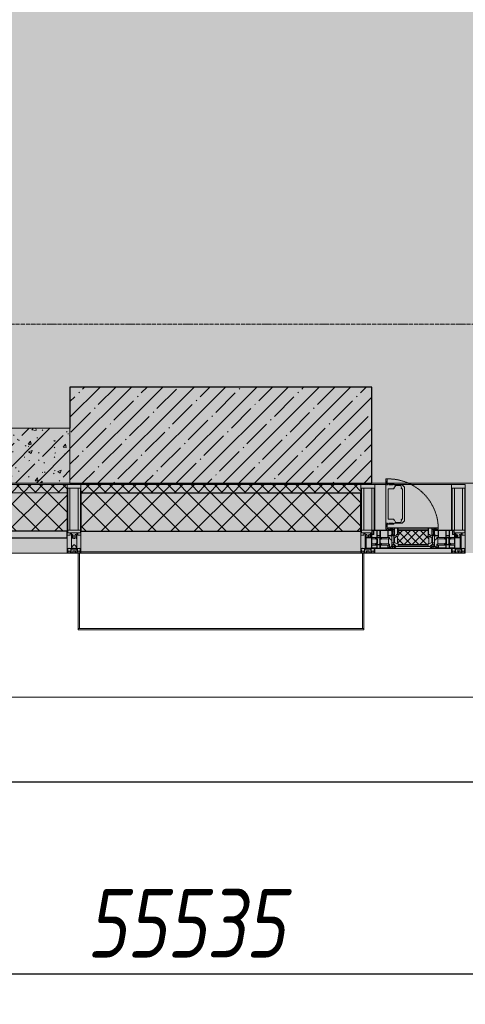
# Model space of a CAD drawing. Header units: millimetres. Extents: x -26894274 to 19789193, y -86687 to 22351.
# Tile 68 of 256: x 44745 to 46368, y -51379 to -47790. Entities that reach past the tile are written whole.
import ezdxf

# ---------------------------------------------------------------- set-up
doc = ezdxf.new("R2010")
doc.units = ezdxf.units.MM
doc.linetypes.add('-D1-02х01', pattern=[3, 2, -1])
doc.linetypes.add('-D1d1-15x02', pattern=[19, 15, -2, 0, -2])
doc.layers.get('Defpoints').update_dxf_attribs({"color": 31})
for name, color, linetype, lineweight in [('_0', 7, 'Continuous', 13), ('A-200-M_WALL', 7, 'Continuous', 5), ('A-200-M_WALL_PAT', 7, 'Continuous', 5), ('A-214-M_CURT_WALL', 7, 'Continuous', 5), ('A-215-M_CURT_PANEL', 7, 'Continuous', 5), ('A-230-M_FLOOR', 7, 'Continuous', 5), ('A-280-M_COLUMN', 7, 'Continuous', 5), ('A-314-M_WINDOW', 7, 'Continuous', 5), ('S-280-M_COLUMN', 7, 'Continuous', 5), ('Z-060-M_DETAIL', 7, 'Continuous', 5), ('Ограждение', 7, 'Continuous', 5), ('Оси', 7, 'Continuous', 5), ('Поручни', 7, 'Continuous', 5)]:
    doc.layers.add(name, color=color, linetype=linetype, lineweight=lineweight)
doc.styles.add('fl_iso paper', font='isocpeur.ttf', dxfattribs={"width": 0.8, "oblique": 10})
doc.dimstyles.new('In tre 1_100', dxfattribs={"dimscale": 100, "dimtxt": 2.5, "dimasz": 2, "dimexe": 1, "dimexo": 0.7, "dimgap": 0.6, "dimtad": 1, "dimdec": 0, "dimrnd": 5, "dimzin": 0, "dimdsep": 46, "dimtxsty": 'fl_iso paper', "dimblk": 'ARCHTICK', "dimcen": 0, "dimdle": 1, "dimadec": 0, "dimazin": 0, "dimtfac": 1, "dimtdec": 0, "dimtofl": 0, "dimtmove": 1, "dimatfit": 3, "dimldrblk": 'DOT', "dimfxl": 40, "dimtfillclr": 256, "dimtolj": 1, "dimtzin": 0, "dimarcsym": 1})
pattern_1 = [(45, (0, 0), (-21.2132, 21.2132), []), (135, (0, 0), (-21.2132, -21.2132), [])]
pattern_2 = [(45, (0, 0), (-42.4264, 42.4264), []), (135, (0, 0), (-42.4264, -42.4264), [])]

# ---------------------------------------------------------------- blocks, each defined once
blk = doc.blocks.new('_ArchTick')
at = {"color": 0, "linetype": 'ByBlock', "lineweight": 9, "const_width": 0.15}
blk.add_lwpolyline([(-0.5, -0.5), (0.5, 0.5)], dxfattribs=at)
blk = doc.blocks.new('*D281')
at = {"layer": 'Defpoints', "color": 0, "transparency": 16777216}
for p in [(73118, -51162.7), (17582.2, -51268.8), (73118, -51268.8)]:
    blk.add_point(p, dxfattribs=at)
at = {"layer": 'Оси', "color": 0, "lineweight": -2, "transparency": 16777216}
for p, q in [((17582.2, -51198.8), (17582.2, -51168.8)), ((73118, -51232.7), (73118, -51368.8)), ((17482.2, -51268.8), (73218, -51268.8))]:
    blk.add_line(p, q, dxfattribs=at)
at = {"layer": 'Оси', "color": 0, "lineweight": -2, "transparency": 16777216, "xscale": 200, "yscale": 200, "zscale": 200, "rotation": 180}
blk.add_blockref('_ArchTick', (17582.2, -51268.8), dxfattribs=at)
at = {"layer": 'Оси', "color": 0, "lineweight": -2, "transparency": 16777216, "xscale": 200, "yscale": 200, "zscale": 200}
blk.add_blockref('_ArchTick', (73118, -51268.8), dxfattribs=at)
at = {"layer": 'Оси', "color": 0, "transparency": 16777216, "insert": (45350.1, -51083.8), "char_height": 250, "attachment_point": 5, "style": 'fl_iso paper'}
blk.add_mtext('\\A1;55535', dxfattribs=at)
blk = doc.blocks.new('_DOT')
at = {"color": 0, "linetype": 'ByBlock'}
blk.add_line((-0.5, 0), (-1, 0), dxfattribs=at)
at = {"color": 0, "linetype": 'ByBlock', "const_width": 0.5}
blk.add_lwpolyline([(-0.25, 0, 1), (0.25, 0, 1)], format="xyb", close=True, dxfattribs=at)
blk = doc.blocks.new('*D284')
at = {"layer": 'Defpoints', "color": 0, "transparency": 16777216}
for p in [(44318, -50462.7), (52718, -50568.8), (52718, -51268.8)]:
    blk.add_point(p, dxfattribs=at)
at = {"layer": 'Оси', "color": 0, "lineweight": -2, "transparency": 16777216}
for p, q in [((52718, -51198.8), (52718, -50468.8)), ((44318, -50532.7), (44318, -50668.8)), ((44218, -50568.8), (52818, -50568.8))]:
    blk.add_line(p, q, dxfattribs=at)
at = {"layer": 'Оси', "color": 0, "lineweight": -2, "transparency": 16777216, "xscale": 200, "yscale": 200, "zscale": 200, "rotation": 180}
blk.add_blockref('_ArchTick', (44318, -50568.8), dxfattribs=at)
at = {"layer": 'Оси', "color": 0, "lineweight": -2, "transparency": 16777216, "xscale": 200, "yscale": 200, "zscale": 200}
blk.add_blockref('_ArchTick', (52718, -50568.8), dxfattribs=at)
at = {"layer": 'Оси', "color": 0, "transparency": 16777216, "insert": (48518, -50383.8), "char_height": 250, "attachment_point": 5, "style": 'fl_iso paper'}
blk.add_mtext('\\A1;8400', dxfattribs=at)
blk = doc.blocks.new('A_PAN_Створка - 383мм-V33-50_AS_Plan_09')
at = {"layer": 'A-215-M_CURT_PANEL'}
h = blk.add_hatch(dxfattribs=at)
h.set_pattern_fill('FP_16', color=256, style=0, pattern_type=2)
h.set_pattern_definition([(225, (10000, -754.981), (14.142136, -14.142136), []), (315, (10000, -754.981), (14.142136, 14.142136), [])])
h.paths.add_polyline_path([(-54.5, -31.8), (-54.9, -34.1), (-57.2, -36.4), (-57.2, -60.8), (-54.6, -63.4), (-53.6, -82.7), (54.6, -81.8), (54.6, -63.4), (57.2, -60.8), (57.2, -36.4), (54.9, -34.1), (54.5, -31.8)])
at = {"layer": 'A-314-M_WINDOW'}
for p, q in [((-67.9, -17), (-171, -17)), ((-171, -17), (-171, -57)), ((-171, -18.5), (-153.5, -18.5)), ((-153.5, -18.5), (-152, -20)), ((-152, -20), (-152, -73.5)), ((-150.5, -17), (-150.5, -29.4)), ((-132.4, -18.6), (-150.5, -18.6)), ((-150.5, -29.4), (-132.4, -29.4)), ((-150.5, -33.6), (-150.5, -68)), ((-136.3, -33.6), (-150.5, -33.6)), ((-137.2, -31), (-135.8, -35)), ((-132.5, -31), (-137.2, -31)), ((-132.1, -36.8), (-135.8, -35)), ((-132.5, -31.9), (-133.4, -33.7)), ((-133.4, -33.7), (-130.1, -35.3)), ((-132.5, -31.9), (-132.5, -31)), ((-132.4, -29.4), (-132.4, -18.6)), ((-131, -18.2), (-131, -29.5)), ((-120.8, -18.2), (-131, -18.2)), ((-131, -29.5), (-120.8, -29.5)), ((-131, -30.9), (-131, -33)), ((-120.8, -30.9), (-131, -30.9)), ((-129.4, -34.6), (-131, -33)), ((-130.1, -35.3), (-129.4, -34.6)), ((-130.1, -35.3), (-130.1, -50.4)), ((-122.4, -34.6), (-120.8, -33)), ((-121.7, -35.3), (-122.4, -34.6)), ((-118.4, -33.7), (-121.7, -35.3)), ((-121.7, -35.3), (-121.7, -50.4)), ((-120.8, -18.2), (-120.8, -29.5)), ((-120.8, -30.9), (-120.8, -33)), ((-119.7, -36.8), (-115.9, -35)), ((-119.3, -18.6), (-92.5, -18.6)), ((-119.3, -29.4), (-119.3, -18.6)), ((-92.5, -29.4), (-119.3, -29.4)), ((-119.3, -31), (-114.6, -31)), ((-119.3, -31.9), (-119.3, -31)), ((-119.3, -31.9), (-118.4, -33.7)), ((-114.6, -31), (-115.9, -35)), ((-94.1, -33.5), (-115.4, -33.5)), ((-89.9, -35.1), (-94.1, -33.5)), ((-92.5, -18.6), (-92.5, -29.4)), ((-90.8, -18.5), (-90.8, -29.4)), ((-87.3, -18.5), (-90.8, -18.5)), ((-90.8, -29.4), (-85.9, -29.4)), ((-89.9, -32.5), (-89.9, -35.1)), ((-85.9, -32.5), (-89.9, -32.5)), ((-89.9, -35.1), (-89.9, -50.9)), ((-87.3, -20.4), (-87.3, -18.5)), ((-87.3, -20.4), (-87.3, -21.9)), ((-84.8, -20.4), (-87.3, -20.4)), ((-87.3, -21.9), (-85.9, -21.9)), ((-85.9, -18.2), (-85.9, -20.4)), ((-75.9, -18.2), (-85.9, -18.2)), ((-85.9, -21.9), (-85.9, -29.4)), ((-85.9, -29.4), (-85.9, -32.5)), ((-83.4, -20.4), (-84.8, -20.4)), ((-70, -33.8), (-83.4, -20.4)), ((-78, -84), (-78, -23.5)), ((-78, -23.5), (-67.9, -23.5)), ((-75.9, -21.5), (-75.9, -18.2)), ((-75.9, -21.5), (-75.9, -23.5)), ((-74.9, -21.5), (-75.9, -21.5)), ((-75.9, -23.5), (-73, -23.5)), ((-74.9, -17.9), (-74.9, -21.5)), ((-68.9, -17.9), (-74.9, -17.9)), ((-67.2, -29.3), (-73, -23.5)), ((-61.4, -23.5), (-70, -32.1)), ((-70, -32.1), (-70, -62.5)), ((-70, -36.8), (-70, -33.8)), ((-68.9, -21.5), (-68.9, -17.9)), ((-67.9, -21.5), (-68.9, -21.5)), ((67.9, -17), (-67.9, -17)), ((-61.4, -23.5), (-67.9, -17)), ((-67.9, -17), (-67.9, -23.5)), ((-67.9, -17), (67.9, -17)), ((-67.9, -21.5), (-67.9, -23.5)), ((-67.9, -23.5), (-64.6, -26.8)), ((-67.9, -23.5), (-64.6, -26.8)), ((-64.6, -26.8), (-67.2, -29.3)), ((-64.6, -26.8), (-61.4, -23.5)), ((61.4, -23.5), (-61.4, -23.5)), ((67.9, -17), (61.4, -23.5)), ((70, -32.1), (61.4, -23.5)), ((61.4, -23.5), (64.6, -26.8)), ((67.9, -23.5), (64.6, -26.8)), ((64.6, -26.8), (67.9, -23.5)), ((64.6, -26.8), (67.2, -29.3)), ((67.2, -29.3), (73, -23.5)), ((67.9, -23.5), (67.9, -17)), ((171, -17), (67.9, -17)), ((67.9, -21.5), (67.9, -23.5)), ((67.9, -21.5), (68.9, -21.5)), ((67.9, -23.5), (78, -23.5)), ((68.9, -17.9), (74.9, -17.9)), ((68.9, -21.5), (68.9, -17.9)), ((70, -33.8), (83.4, -20.4)), ((70, -62.5), (70, -32.1)), ((70, -36.8), (70, -33.8)), ((75.9, -23.5), (73, -23.5)), ((74.9, -17.9), (74.9, -21.5)), ((74.9, -21.5), (75.9, -21.5)), ((75.9, -18.2), (85.9, -18.2)), ((75.9, -21.5), (75.9, -18.2)), ((75.9, -21.5), (75.9, -23.5)), ((78, -23.5), (78, -84)), ((83.4, -20.4), (84.8, -20.4)), ((84.8, -20.4), (87.3, -20.4)), ((85.9, -18.2), (85.9, -20.4)), ((85.9, -21.9), (85.9, -29.4)), ((87.3, -21.9), (85.9, -21.9)), ((85.9, -29.4), (85.9, -32.5)), ((90.8, -29.4), (85.9, -29.4)), ((85.9, -32.5), (89.9, -32.5)), ((87.3, -18.5), (90.8, -18.5)), ((87.3, -20.4), (87.3, -18.5)), ((87.3, -20.4), (87.3, -21.9)), ((89.9, -32.5), (89.9, -35.1)), ((89.9, -35.1), (94.1, -33.5)), ((89.9, -35.1), (89.9, -50.9)), ((90.8, -18.5), (90.8, -29.4)), ((92.5, -18.6), (92.5, -29.4)), ((119.3, -18.6), (92.5, -18.6)), ((92.5, -29.4), (119.3, -29.4)), ((94.1, -33.5), (115.4, -33.5)), ((114.6, -31), (115.9, -35)), ((119.3, -31), (114.6, -31)), ((119.7, -36.8), (115.9, -35)), ((119.3, -31.9), (118.4, -33.7)), ((118.4, -33.7), (121.7, -35.3)), ((119.3, -29.4), (119.3, -18.6)), ((119.3, -31.9), (119.3, -31)), ((120.8, -18.2), (120.8, -29.5)), ((120.8, -18.2), (131, -18.2)), ((131, -29.5), (120.8, -29.5)), ((120.8, -30.9), (120.8, -33)), ((120.8, -30.9), (131, -30.9)), ((122.4, -34.6), (120.8, -33)), ((121.7, -35.3), (122.4, -34.6)), ((121.7, -35.3), (121.7, -50.4)), ((129.4, -34.6), (131, -33)), ((130.1, -35.3), (129.4, -34.6)), ((133.4, -33.7), (130.1, -35.3)), ((130.1, -35.3), (130.1, -50.4)), ((131, -18.2), (131, -29.5)), ((131, -30.9), (131, -33)), ((132.1, -36.8), (135.8, -35)), ((132.4, -18.6), (150.5, -18.6)), ((132.4, -29.4), (132.4, -18.6)), ((150.5, -29.4), (132.4, -29.4)), ((132.5, -31), (137.2, -31)), ((132.5, -31.9), (132.5, -31)), ((132.5, -31.9), (133.4, -33.7)), ((137.2, -31), (135.8, -35)), ((136.3, -33.6), (150.5, -33.6)), ((150.5, -17), (150.5, -29.4)), ((150.5, -33.6), (150.5, -68)), ((153.5, -18.5), (152, -20)), ((152, -20), (152, -73.5)), ((171, -18.5), (153.5, -18.5)), ((171, -57), (171, -17)), ((-171, -55.5), (-152, -55.5)), ((-171, -57), (-156, -57)), ((-153, -60), (-153, -73.5)), ((-136.4, -52.4), (-150.5, -52.4)), ((-150.5, -56.6), (-132.4, -56.6)), ((-150.5, -68), (-143.5, -68)), ((-150.5, -69.5), (-150.5, -73.5)), ((-145, -69.5), (-150.5, -69.5)), ((-145, -69.5), (-145, -79.5)), ((-143.5, -68), (-143.5, -81)), ((-137.2, -54.8), (-135.8, -50.8)), ((-132.5, -54.8), (-137.2, -54.8)), ((-132.1, -49), (-135.8, -50.8)), ((-133.4, -52), (-130.1, -50.4)), ((-132.5, -53.8), (-133.4, -52)), ((-132.5, -53.8), (-132.5, -54.8)), ((-132.4, -56.6), (-132.4, -82.5)), ((-132.1, -49), (-132.1, -36.8)), ((-129.4, -51.1), (-131, -52.7)), ((-131, -55.1), (-131, -52.7)), ((-120.8, -55.1), (-131, -55.1)), ((-131, -56.5), (-131, -62.6)), ((-131, -56.5), (-120.8, -56.5)), ((-120.8, -62.6), (-131, -62.6)), ((-131, -64.6), (-120.8, -64.6)), ((-131, -82.5), (-131, -64.6)), ((-130.1, -50.4), (-129.4, -51.1)), ((-121.7, -50.4), (-122.4, -51.1)), ((-122.4, -51.1), (-120.8, -52.7)), ((-118.4, -52), (-121.7, -50.4)), ((-120.8, -55.1), (-120.8, -52.7)), ((-120.8, -56.5), (-120.8, -62.6)), ((-120.8, -82.5), (-120.8, -64.6)), ((-119.7, -49), (-119.7, -36.8)), ((-119.7, -49), (-115.9, -50.8)), ((-119.3, -53.8), (-118.4, -52)), ((-119.3, -53.8), (-119.3, -54.8)), ((-119.3, -54.8), (-114.6, -54.8)), ((-119.3, -56.6), (-119.3, -82.5)), ((-92.5, -56.6), (-119.3, -56.6)), ((-114.6, -54.8), (-115.9, -50.8)), ((-94.1, -52.5), (-115.3, -52.5)), ((-89.9, -50.9), (-94.1, -52.5)), ((-92.5, -56.6), (-92.5, -82.5)), ((-90.8, -56.6), (-85.9, -56.6)), ((-90.8, -62.7), (-90.8, -56.6)), ((-80.4, -62.7), (-90.8, -62.7)), ((-90.8, -64.6), (-90.8, -82.5)), ((-80.1, -64.6), (-90.8, -64.6)), ((-89.9, -52.2), (-89.9, -50.9)), ((-89.9, -52.2), (-88.6, -53.5)), ((-85.9, -53.5), (-88.6, -53.5)), ((-85.9, -53.5), (-78, -45.6)), ((-85.9, -56.6), (-85.9, -53.5)), ((-80.4, -61.1), (-80.4, -62.7)), ((-78, -61.1), (-80.4, -61.1)), ((-80.1, -66.1), (-80.1, -64.6)), ((-78, -66.1), (-80.1, -66.1)), ((-78, -36.8), (-70, -36.8)), ((-78, -45.6), (-78, -36.8)), ((-78, -66.1), (-78, -61.1)), ((-70, -62.5), (-73.9, -62.5)), ((-73.9, -62.5), (-73.9, -87.5)), ((78, -36.8), (70, -36.8)), ((73.9, -62.5), (70, -62.5)), ((73.9, -87.5), (73.9, -62.5)), ((78, -45.6), (78, -36.8)), ((85.9, -53.5), (78, -45.6)), ((78, -61.1), (80.4, -61.1)), ((78, -66.1), (78, -61.1)), ((78, -66.1), (80.1, -66.1)), ((80.1, -64.6), (90.8, -64.6)), ((80.1, -66.1), (80.1, -64.6)), ((80.4, -61.1), (80.4, -62.7)), ((80.4, -62.7), (90.8, -62.7)), ((85.9, -53.5), (88.6, -53.5)), ((85.9, -56.6), (85.9, -53.5)), ((90.8, -56.6), (85.9, -56.6)), ((89.9, -52.2), (88.6, -53.5)), ((89.9, -50.9), (94.1, -52.5)), ((89.9, -52.2), (89.9, -50.9)), ((90.8, -62.7), (90.8, -56.6)), ((90.8, -64.6), (90.8, -82.5)), ((92.5, -56.6), (119.3, -56.6)), ((92.5, -56.6), (92.5, -82.5)), ((94.1, -52.5), (115.3, -52.5)), ((114.6, -54.8), (115.9, -50.8)), ((119.3, -54.8), (114.6, -54.8)), ((119.7, -49), (115.9, -50.8)), ((118.4, -52), (121.7, -50.4)), ((119.3, -53.8), (118.4, -52)), ((119.3, -53.8), (119.3, -54.8)), ((119.3, -56.6), (119.3, -82.5)), ((119.7, -49), (119.7, -36.8)), ((122.4, -51.1), (120.8, -52.7)), ((120.8, -55.1), (120.8, -52.7)), ((120.8, -55.1), (131, -55.1)), ((120.8, -56.5), (120.8, -62.6)), ((131, -56.5), (120.8, -56.5)), ((120.8, -62.6), (131, -62.6)), ((120.8, -82.5), (120.8, -64.6)), ((131, -64.6), (120.8, -64.6)), ((121.7, -50.4), (122.4, -51.1)), ((130.1, -50.4), (129.4, -51.1)), ((129.4, -51.1), (131, -52.7)), ((133.4, -52), (130.1, -50.4)), ((131, -55.1), (131, -52.7)), ((131, -56.5), (131, -62.6)), ((131, -82.5), (131, -64.6)), ((132.1, -49), (132.1, -36.8)), ((132.1, -49), (135.8, -50.8)), ((150.5, -56.6), (132.4, -56.6)), ((132.4, -56.6), (132.4, -82.5)), ((132.5, -53.8), (133.4, -52)), ((132.5, -53.8), (132.5, -54.8)), ((132.5, -54.8), (137.2, -54.8)), ((137.2, -54.8), (135.8, -50.8)), ((136.4, -52.4), (150.5, -52.4)), ((143.5, -68), (143.5, -81)), ((150.5, -68), (143.5, -68)), ((145, -69.5), (150.5, -69.5)), ((145, -69.5), (145, -79.5)), ((150.5, -69.5), (150.5, -73.5)), ((171, -55.5), (152, -55.5)), ((153, -73.5), (153, -60)), ((156, -57), (171, -57)), ((-153, -73.5), (-150, -73.5)), ((-150, -73.5), (-150, -84)), ((-150, -84), (-78, -84)), ((-148.5, -81), (-148.5, -82.5)), ((-143.5, -81), (-148.5, -81)), ((-148.5, -82.5), (-132.4, -82.5)), ((-131, -82.5), (-120.8, -82.5)), ((-119.3, -82.5), (-92.5, -82.5)), ((-73.9, -87.5), (-91.5, -87.5)), ((-91.5, -87.5), (-91.5, -92)), ((-91.5, -92), (91.5, -92)), ((-90.8, -82.5), (-79.5, -82.5)), ((-78, -84), (-85, -84)), ((-85, -84), (-85, -87.5)), ((-85, -87.5), (-78, -87.5)), ((-79.5, -80.6), (-78, -80.6)), ((-79.5, -82.5), (-79.5, -80.6)), ((-78, -87.5), (-78, -84)), ((-78, -84), (-73.9, -84)), ((73.9, -84), (78, -84)), ((91.5, -87.5), (73.9, -87.5)), ((79.5, -80.6), (78, -80.6)), ((78, -87.5), (78, -84)), ((78, -84), (85, -84)), ((78, -84), (150, -84)), ((85, -87.5), (78, -87.5)), ((79.5, -82.5), (79.5, -80.6)), ((90.8, -82.5), (79.5, -82.5)), ((85, -84), (85, -87.5)), ((91.5, -92), (91.5, -87.5)), ((119.3, -82.5), (92.5, -82.5)), ((131, -82.5), (120.8, -82.5)), ((148.5, -82.5), (132.4, -82.5)), ((143.5, -81), (148.5, -81)), ((148.5, -81), (148.5, -82.5)), ((150, -84), (150, -73.5)), ((150, -73.5), (153, -73.5))]:
    blk.add_line(p, q, dxfattribs=at)
for centre, start, end in [((-156, -60), 0, 90), ((156, -60), 90, 180)]:
    blk.add_arc(centre, 3, start, end, dxfattribs=at)
at = {"layer": 'A-314-M_WINDOW', "linetype": '-D1-02х01'}
blk.add_arc((91.4, -87.5), 183, 181.4091, 271.1445, dxfattribs=at)
at = {"layer": 'Z-060-M_DETAIL'}
for p, q in [((-70, -32.1), (-61.4, -23.5)), ((-70, -62.5), (-70, -32.1)), ((-65.7, -37.4), (-60.8, -34.7)), ((61.4, -23.5), (-61.4, -23.5)), ((-60.8, -34.7), (-57.3, -35.9)), ((-55.2, -33.8), (-57.3, -35.9)), ((-54.9, -34.1), (-57.2, -36.4)), ((-55.2, -33.8), (-54.8, -31.5)), ((-54.9, -25.8), (-53.9, -24.8)), ((-54.9, -29.5), (-54.9, -25.8)), ((-53.9, -30.5), (-54.9, -29.5)), ((-54.5, -31.8), (-54.9, -34.1)), ((0, -31.5), (-54.8, -31.5)), ((54.5, -31.8), (-54.5, -31.8)), ((-53.9, -24.8), (53.9, -24.8)), ((53.9, -30.5), (-53.9, -30.5)), ((0, -31.5), (54.8, -31.5)), ((54.9, -25.8), (53.9, -24.8)), ((53.9, -30.5), (54.9, -29.5)), ((54.9, -34.1), (54.5, -31.8)), ((55.2, -33.8), (54.8, -31.5)), ((54.9, -29.5), (54.9, -25.8)), ((57.2, -36.4), (54.9, -34.1)), ((55.2, -33.8), (57.3, -35.9)), ((60.8, -34.7), (57.3, -35.9)), ((65.7, -37.4), (60.8, -34.7)), ((70, -32.1), (61.4, -23.5)), ((70, -62.5), (70, -32.1)), ((-73.9, -62.5), (-70, -62.5)), ((-73.9, -87.5), (-73.9, -62.5)), ((-69.4, -66.5), (-73.9, -66.5)), ((-69.4, -81.5), (-69.4, -66.5)), ((-61.7, -62.5), (-67.9, -62.5)), ((-67.9, -62.5), (-67.9, -89.3)), ((-67.8, -38.3), (-65.7, -37.4)), ((-67.8, -55.7), (-67.8, -38.3)), ((-66, -56.5), (-67.8, -55.7)), ((-66, -56.5), (-62, -59.1)), ((-62, -59.1), (-60.7, -61)), ((-61.7, -64.9), (-61.7, -62.5)), ((-60.1, -67.7), (-61.7, -64.9)), ((-60.7, -61), (-57.4, -61)), ((-56.4, -67.7), (-60.1, -67.7)), ((-57.4, -61), (-54.9, -63.5)), ((-57.2, -36.4), (-57.2, -60.8)), ((-57.2, -60.8), (-54.6, -63.4)), ((-56.4, -89.4), (-56.4, -67.7)), ((-54.9, -63.5), (-54.9, -81.9)), ((-54.6, -63.4), (-54.6, -81.8)), ((54.6, -63.4), (57.2, -60.8)), ((54.6, -81.8), (54.6, -63.4)), ((57.4, -61), (54.9, -63.5)), ((54.9, -63.5), (54.9, -81.9)), ((56.4, -67.7), (60.1, -67.7)), ((56.4, -89.4), (56.4, -67.7)), ((57.2, -60.8), (57.2, -36.4)), ((60.7, -61), (57.4, -61)), ((60.1, -67.7), (61.7, -64.9)), ((62, -59.1), (60.7, -61)), ((61.7, -62.5), (67.9, -62.5)), ((61.7, -64.9), (61.7, -62.5)), ((66, -56.5), (62, -59.1)), ((67.8, -38.3), (65.7, -37.4)), ((66, -56.5), (67.8, -55.7)), ((67.8, -55.7), (67.8, -38.3)), ((67.9, -62.5), (67.9, -89.3)), ((69.4, -66.5), (73.9, -66.5)), ((69.4, -81.5), (69.4, -66.5)), ((73.9, -62.5), (70, -62.5)), ((73.9, -87.5), (73.9, -62.5)), ((-91.5, -87.5), (-73.9, -87.5)), ((-91.5, -92), (-91.5, -87.5)), ((-91.5, -92), (91.5, -92)), ((-83.4, -90.3), (-83.4, -87.5)), ((-83.4, -90.3), (-69.4, -90.3)), ((-73.9, -81.5), (-69.4, -81.5)), ((-69.4, -85.5), (-73.9, -85.5)), ((-69.4, -90.3), (-69.4, -85.5)), ((-67.9, -89.3), (-66.9, -90.3)), ((-66.9, -90.3), (-57.4, -90.3)), ((-57.4, -90.3), (-56.4, -89.4)), ((-54.9, -81.9), (-53.8, -83)), ((-54.9, -85.6), (-53.9, -84.6)), ((-54.9, -89.3), (-54.9, -85.6)), ((-53.9, -90.3), (-54.9, -89.3)), ((-54.6, -81.8), (-53.6, -82.7)), ((-53.9, -84.6), (53.9, -84.6)), ((53.9, -90.3), (-53.9, -90.3)), ((53.8, -83), (-53.8, -83)), ((-53.6, -82.7), (53.6, -82.7)), ((53.6, -82.7), (54.6, -81.8)), ((54.9, -81.9), (53.8, -83)), ((54.9, -85.6), (53.9, -84.6)), ((53.9, -90.3), (54.9, -89.3)), ((54.9, -89.3), (54.9, -85.6)), ((57.4, -90.3), (56.4, -89.4)), ((66.9, -90.3), (57.4, -90.3)), ((67.9, -89.3), (66.9, -90.3)), ((73.9, -81.5), (69.4, -81.5)), ((69.4, -85.5), (73.9, -85.5)), ((69.4, -90.3), (69.4, -85.5)), ((83.4, -90.3), (69.4, -90.3)), ((91.5, -87.5), (73.9, -87.5)), ((83.4, -90.3), (83.4, -87.5)), ((91.5, -92), (91.5, -87.5))]:
    blk.add_line(p, q, dxfattribs=at)
at = {"layer": 'Z-060-M_DETAIL', "color": 9, "true_color": 0xc8c8c8}
for p, q in [((70.1, -105.1), (70.1, -109)), ((95.1, -105.1), (70.1, -105.1)), ((74.1, -109.6), (74.1, -105.1)), ((89.1, -105.1), (89.1, -109.6)), ((93.1, -109.6), (93.1, -105.1)), ((95.1, -87.5), (95.1, -105.1)), ((99.6, -87.5), (95.1, -87.5)), ((97.9, -95.6), (95.1, -95.6)), ((97.9, -95.6), (97.9, -109.6)), ((99.6, -270.5), (99.6, -87.5)), ((39.7, -109), (31.1, -117.6)), ((31.1, -117.6), (31.1, -240.4)), ((41.4, -123.8), (39.1, -124.2)), ((39.1, -179), (39.1, -124.2)), ((70.1, -109), (39.7, -109)), ((41.4, -123.8), (43.5, -121.7)), ((45, -113.3), (42.3, -118.2)), ((42.3, -118.2), (43.5, -121.7)), ((45.9, -111.2), (45, -113.3)), ((63.3, -111.2), (45.9, -111.2)), ((64.1, -113), (63.3, -111.2)), ((64.1, -113), (66.7, -117)), ((66.7, -117), (68.6, -118.3)), ((68.6, -118.3), (68.6, -121.6)), ((68.6, -121.6), (71.1, -124.1)), ((71.1, -124.1), (89.5, -124.1)), ((89.1, -109.6), (74.1, -109.6)), ((89.5, -124.1), (90.6, -125.2)), ((90.6, -125.2), (90.6, -232.8)), ((97.9, -109.6), (93.1, -109.6)), ((39.1, -179), (39.1, -233.8)), ((39.7, -249), (31.1, -240.4)), ((41.4, -234.2), (39.1, -233.8)), ((70.1, -249), (39.7, -249)), ((41.4, -234.2), (43.5, -236.3)), ((42.3, -239.8), (43.5, -236.3)), ((45, -244.7), (42.3, -239.8)), ((45.9, -246.8), (45, -244.7)), ((63.3, -246.8), (45.9, -246.8)), ((64.1, -245), (63.3, -246.8)), ((64.1, -245), (66.7, -241)), ((66.7, -241), (68.6, -239.7)), ((68.6, -236.4), (71.1, -233.9)), ((68.6, -239.7), (68.6, -236.4)), ((70.1, -252.9), (70.1, -249)), ((71.1, -233.9), (89.5, -233.9)), ((74.1, -248.4), (74.1, -252.9)), ((89.1, -248.4), (74.1, -248.4)), ((89.1, -252.9), (89.1, -248.4)), ((89.5, -233.9), (90.6, -232.8)), ((93.1, -248.4), (93.1, -252.9)), ((97.9, -248.4), (93.1, -248.4)), ((97.9, -262.4), (97.9, -248.4)), ((95.1, -252.9), (70.1, -252.9)), ((95.1, -270.5), (95.1, -252.9)), ((97.9, -262.4), (95.1, -262.4)), ((99.6, -270.5), (95.1, -270.5))]:
    blk.add_line(p, q, dxfattribs=at)
blk = doc.blocks.new('Rectangular Mullion - R_StandardFrame_50Wx250H-V26-50_AS_Plan_09')
at = {"layer": 'A-214-M_CURT_WALL'}
for p, q in [((34660, -505), (34700.4, -505)), ((34729.9, -505), (34940, -505)), ((34660, -755), (34940, -755))]:
    blk.add_line(p, q, dxfattribs=at)
blk = doc.blocks.new('Rectangular Mullion - 50Wx250H-V27-50_AS_Plan_09')
at = {"layer": 'Z-060-M_DETAIL'}
for p, q in [((-25, 84), (-25, 250)), ((-25, 250), (0, 250)), ((-23, 237.3), (0, 237.3)), ((-23, 237.3), (-23, 84)), ((-14.9, 84), (-14.9, 237.3)), ((25, 250), (0, 250)), ((23, 237.3), (0, 237.3)), ((14.9, 84), (14.9, 237.3)), ((23, 237.3), (23, 73.6)), ((25, 65.2), (25, 250)), ((0, 84), (-15, 84)), ((-0.5, 73.6), (-15, 73.6)), ((0, 84), (23, 84)), ((0.5, 73.6), (23, 73.6)), ((-10, 71.3), (-12, 71.3)), ((-10, 57.4), (-10, 71.3)), ((-7, 65.2), (-5.9, 67.3)), ((-7, 65.2), (-7, 57)), ((-4.1, 67.3), (-5.9, 67.3)), ((-4.1, 67.3), (-2.9, 65.1)), ((-2.9, 65.1), (-2.9, 57)), ((4.1, 67.3), (2.9, 65.1)), ((2.9, 65.1), (2.9, 57)), ((4.1, 67.3), (5.9, 67.3)), ((7, 65.2), (5.9, 67.3)), ((7, 65.2), (7, 54.7)), ((8.7, 53), (7, 54.7)), ((8.7, 53), (10, 53)), ((10, 71.3), (14, 71.3)), ((10, 53), (10, 71.3)), ((10, 53), (10, 17)), ((14, 71.3), (14, 65.2)), ((14, 65.2), (25, 65.2)), ((-23.8, 14.6), (-25, 14.2)), ((-25, 0), (-25, 14.2)), ((-23.8, 17), (-23.8, 14.6)), ((-22.5, 10.6), (-23.8, 14.6)), ((-22.5, 10.6), (-23.7, 9.9)), ((-23.7, 1.3), (-23.7, 9.9)), ((-23.7, 1.3), (-11.8, 1.3)), ((-23.2, 10.2), (-22.5, 8)), ((-22.5, 8), (-22.5, 4.5)), ((-21.3, 4.5), (-22.5, 4.5)), ((-22.3, 17), (-22.3, 16)), ((-22.3, 16), (-21.3, 16)), ((-19.9, 17), (-21.3, 16)), ((-21.3, 4.5), (-21.3, 6.5)), ((-21.3, 6.5), (-14.2, 6.5)), ((-7.4, 16.6), (-18.4, 16.6)), ((-14.2, 6.5), (-14.2, 4.5)), ((-13.2, 4.5), (-14.2, 4.5)), ((-13.2, 4.5), (-12.2, 7.2)), ((-12.7, 7.6), (-11.3, 11.4)), ((-12.7, 7.6), (-11.8, 6.9)), ((-12.2, 9), (-12.2, 14.8)), ((-12.2, 14.8), (0, 14.8)), ((-11.8, 1.3), (-11.8, 6.9)), ((-10.5, 11.2), (-11.3, 11.4)), ((-10.5, 1.5), (-10.5, 11.2)), ((-4.8, 1.5), (-10.5, 1.5)), ((0, 8), (-4.8, 8)), ((-4.8, 1.5), (-4.8, 8)), ((-2.6, 16.8), (0, 16.8)), ((2.6, 16.8), (0, 16.8)), ((0, 14.8), (0, 16.8)), ((0, 14.8), (0, 16.8)), ((12.2, 14.8), (0, 14.8)), ((0, 0), (0, 8)), ((0, 8), (4.8, 8)), ((0, 0), (0, 8)), ((4.8, 1.5), (4.8, 8)), ((4.8, 1.5), (10.5, 1.5)), ((8.5, 23), (6, 25.5)), ((6, 18), (7.4, 18)), ((7.4, 18), (7.4, 16.6)), ((7.4, 16.6), (18.4, 16.6)), ((7.5, 18.5), (8.5, 18.5)), ((7.5, 17), (7.5, 18.5)), ((10, 17), (7.5, 17)), ((8.5, 18.5), (8.5, 23)), ((10.5, 11.2), (11.3, 11.4)), ((10.5, 1.5), (10.5, 11.2)), ((12.7, 7.6), (11.3, 11.4)), ((12.7, 7.6), (11.8, 6.9)), ((11.8, 1.3), (11.8, 6.9)), ((23.7, 1.3), (11.8, 1.3)), ((12.2, 9), (12.2, 14.8)), ((13.2, 4.5), (12.2, 7.2)), ((13.2, 4.5), (14.2, 4.5)), ((21.3, 6.5), (14.2, 6.5)), ((14.2, 6.5), (14.2, 4.5)), ((18.4, 16.6), (19, 17.6)), ((19, 17.6), (21.3, 16)), ((22.3, 16), (21.3, 16)), ((21.3, 4.5), (21.3, 6.5)), ((21.3, 4.5), (22.5, 4.5)), ((22.3, 17), (22.3, 16)), ((22.3, 17), (23.8, 17)), ((22.5, 10.6), (23.8, 14.6)), ((22.5, 10.6), (23.7, 9.9)), ((23.2, 10.2), (22.5, 8)), ((22.5, 8), (22.5, 4.5)), ((23.7, 1.3), (23.7, 9.9)), ((23.8, 17), (23.8, 14.6)), ((23.8, 14.6), (25, 14.2)), ((25, 0), (25, 14.2)), ((-25, 0), (0, 0)), ((25, 0), (0, 0))]:
    blk.add_line(p, q, dxfattribs=at)
for centre, start, end in [((-0.5, 73.1), 360, 90), ((0.5, 73.1), 90, 180)]:
    blk.add_arc(centre, 0.5, start, end, dxfattribs=at)
blk = doc.blocks.new('Rectangular Mullion - R_StandardFrame_50Wx250H-3548423-50_AS_Plan_09')
at = {"layer": 'A-214-M_CURT_WALL', "lineweight": 9}
for p, q in [((-25, -17), (-25, 0)), ((-25, 0), (25, 0)), ((25, 0), (25, -250)), ((-25, -250), (-25, -84)), ((25, -250), (-25, -250))]:
    blk.add_line(p, q, dxfattribs=at)
blk = doc.blocks.new('Rectangular Mullion - 50Wx250H-2623690-50_AS_Plan_09')
at = {"layer": 'Z-060-M_DETAIL'}
for p, q in [((-25, 65.2), (-25, 250)), ((-25, 250), (0, 250)), ((-23, 237.3), (0, 237.3)), ((-23, 237.3), (-23, 73.6)), ((-14.9, 84), (-14.9, 237.3)), ((25, 250), (0, 250)), ((23, 237.3), (0, 237.3)), ((14.9, 84), (14.9, 237.3)), ((23, 237.3), (23, 73.6)), ((25, 65.2), (25, 250)), ((0, 84), (-23, 84)), ((-0.5, 73.6), (-23, 73.6)), ((0, 84), (23, 84)), ((0.5, 73.6), (23, 73.6)), ((-14, 65.2), (-25, 65.2)), ((-14, 71.3), (-14, 65.2)), ((-10, 71.3), (-14, 71.3)), ((-10, 53), (-10, 71.3)), ((-8.7, 53), (-10, 53)), ((-10, 53), (-10, 17)), ((-8.7, 53), (-7, 54.7)), ((-7, 65.2), (-5.9, 67.3)), ((-7, 65.2), (-7, 54.7)), ((-4.1, 67.3), (-5.9, 67.3)), ((-4.1, 67.3), (-2.9, 65.1)), ((-2.9, 65.1), (-2.9, 54.6)), ((-1.3, 53), (-2.9, 54.6)), ((0, 53), (-1.3, 53)), ((0, 53), (1.3, 53)), ((1.3, 53), (2.9, 54.6)), ((4.1, 67.3), (2.9, 65.1)), ((2.9, 65.1), (2.9, 54.6)), ((4.1, 67.3), (5.9, 67.3)), ((7, 65.2), (5.9, 67.3)), ((7, 65.2), (7, 54.7)), ((8.7, 53), (7, 54.7)), ((8.7, 53), (10, 53)), ((10, 71.3), (14, 71.3)), ((10, 53), (10, 71.3)), ((10, 53), (10, 17)), ((14, 71.3), (14, 65.2)), ((14, 65.2), (25, 65.2)), ((-23.8, 14.6), (-25, 14.2)), ((-25, 0), (-25, 14.2)), ((-22.3, 17), (-23.8, 17)), ((-23.8, 17), (-23.8, 14.6)), ((-22.5, 10.6), (-23.8, 14.6)), ((-22.5, 10.6), (-23.7, 9.9)), ((-23.7, 1.3), (-23.7, 9.9)), ((-23.7, 1.3), (-11.8, 1.3)), ((-23.2, 10.2), (-22.5, 8)), ((-22.5, 8), (-22.5, 4.5)), ((-21.3, 4.5), (-22.5, 4.5)), ((-22.3, 17), (-22.3, 16)), ((-22.3, 16), (-21.3, 16)), ((-19, 17.6), (-21.3, 16)), ((-21.3, 4.5), (-21.3, 6.5)), ((-21.3, 6.5), (-14.2, 6.5)), ((-18.4, 16.6), (-19, 17.6)), ((-7.4, 16.6), (-18.4, 16.6)), ((-14.2, 6.5), (-14.2, 4.5)), ((-13.2, 4.5), (-14.2, 4.5)), ((-13.2, 4.5), (-12.2, 7.2)), ((-12.7, 7.6), (-11.3, 11.4)), ((-12.7, 7.6), (-11.8, 6.9)), ((-12.2, 9), (-12.2, 14.8)), ((-12.2, 14.8), (0, 14.8)), ((-11.8, 1.3), (-11.8, 6.9)), ((-10.5, 11.2), (-11.3, 11.4)), ((-10.5, 1.5), (-10.5, 11.2)), ((-4.8, 1.5), (-10.5, 1.5)), ((-10, 17), (-7.5, 17)), ((-8.5, 23), (-1.5, 30)), ((-8.5, 18.5), (-8.5, 23)), ((-7.5, 18.5), (-8.5, 18.5)), ((-7.5, 17), (-7.5, 18.5)), ((-7.4, 18), (-7.4, 16.6)), ((-2.6, 18), (-7.4, 18)), ((0, 8), (-4.8, 8)), ((-4.8, 1.5), (-4.8, 8)), ((-2.6, 18), (-2.6, 16.8)), ((-2.6, 16.8), (0, 16.8)), ((-1.5, 30), (0, 30)), ((1.5, 30), (0, 30)), ((2.6, 16.8), (0, 16.8)), ((0, 14.8), (0, 16.8)), ((0, 14.8), (0, 16.8)), ((12.2, 14.8), (0, 14.8)), ((0, 0), (0, 8)), ((0, 8), (4.8, 8)), ((0, 0), (0, 8)), ((8.5, 23), (1.5, 30)), ((2.6, 18), (2.6, 16.8)), ((2.6, 18), (7.4, 18)), ((4.8, 1.5), (4.8, 8)), ((4.8, 1.5), (10.5, 1.5)), ((7.4, 18), (7.4, 16.6)), ((7.4, 16.6), (18.4, 16.6)), ((7.5, 18.5), (8.5, 18.5)), ((7.5, 17), (7.5, 18.5)), ((10, 17), (7.5, 17)), ((8.5, 18.5), (8.5, 23)), ((10.5, 11.2), (11.3, 11.4)), ((10.5, 1.5), (10.5, 11.2)), ((12.7, 7.6), (11.3, 11.4)), ((12.7, 7.6), (11.8, 6.9)), ((11.8, 1.3), (11.8, 6.9)), ((23.7, 1.3), (11.8, 1.3)), ((12.2, 9), (12.2, 14.8)), ((13.2, 4.5), (12.2, 7.2)), ((13.2, 4.5), (14.2, 4.5)), ((21.3, 6.5), (14.2, 6.5)), ((14.2, 6.5), (14.2, 4.5)), ((18.4, 16.6), (19, 17.6)), ((19, 17.6), (21.3, 16)), ((22.3, 16), (21.3, 16)), ((21.3, 4.5), (21.3, 6.5)), ((21.3, 4.5), (22.5, 4.5)), ((22.3, 17), (22.3, 16)), ((22.3, 17), (23.8, 17)), ((22.5, 10.6), (23.8, 14.6)), ((22.5, 10.6), (23.7, 9.9)), ((23.2, 10.2), (22.5, 8)), ((22.5, 8), (22.5, 4.5)), ((23.7, 1.3), (23.7, 9.9)), ((23.8, 17), (23.8, 14.6)), ((23.8, 14.6), (25, 14.2)), ((25, 0), (25, 14.2)), ((-25, 0), (0, 0)), ((25, 0), (0, 0))]:
    blk.add_line(p, q, dxfattribs=at)
for centre, start, end in [((-0.5, 73.1), 360, 90), ((0.5, 73.1), 90, 180)]:
    blk.add_arc(centre, 0.5, start, end, dxfattribs=at)
blk = doc.blocks.new('Rectangular Mullion - R_StandardFrame_50Wx250H-4276982-50_AS_Plan_09')
at = {"layer": 'A-214-M_CURT_WALL', "lineweight": 9}
for p, q in [((-50, -250), (-50, 0)), ((-50, 0), (0, 0)), ((0, 0), (0, -250)), ((0, -250), (-50, -250))]:
    blk.add_line(p, q, dxfattribs=at)
blk = doc.blocks.new('Rectangular Mullion - 50Wx250H-V71-50_AS_Plan_09')
at = {"layer": 'Z-060-M_DETAIL'}
for p, q in [((-25, 65.2), (-25, 250)), ((-25, 250), (0, 250)), ((-23, 237.3), (0, 237.3)), ((-23, 237.3), (-23, 73.6)), ((-14.9, 84), (-14.9, 237.3)), ((25, 250), (0, 250)), ((23, 237.3), (0, 237.3)), ((14.9, 84), (14.9, 237.3)), ((23, 237.3), (23, 84)), ((25, 84), (25, 250)), ((0, 84), (-23, 84)), ((-0.5, 73.6), (-23, 73.6)), ((0, 84), (14.7, 84)), ((0.5, 73.6), (14.7, 73.6)), ((-14, 65.2), (-25, 65.2)), ((-14, 71.3), (-14, 65.2)), ((-10, 71.3), (-14, 71.3)), ((-10, 53), (-10, 71.3)), ((-8.7, 53), (-10, 53)), ((-10, 53), (-10, 17)), ((-8.7, 53), (-7, 54.7)), ((-7, 65.2), (-5.9, 67.3)), ((-7, 65.2), (-7, 54.7)), ((-4.1, 67.3), (-5.9, 67.3)), ((-4.1, 67.3), (-2.9, 65.1)), ((-2.9, 65.1), (-2.9, 57)), ((4.1, 67.3), (2.9, 65.1)), ((2.9, 65.1), (2.9, 57)), ((4.1, 67.3), (5.9, 67.3)), ((7, 65.2), (5.9, 67.3)), ((7, 65.2), (7, 57)), ((10, 71.3), (12, 71.3)), ((10, 57.4), (10, 71.3)), ((-23.8, 14.6), (-25, 14.2)), ((-25, 0), (-25, 14.2)), ((-22.3, 17), (-23.8, 17)), ((-23.8, 17), (-23.8, 14.6)), ((-22.5, 10.6), (-23.8, 14.6)), ((-22.5, 10.6), (-23.7, 9.9)), ((-23.7, 1.3), (-23.7, 9.9)), ((-23.7, 1.3), (-11.8, 1.3)), ((-23.2, 10.2), (-22.5, 8)), ((-22.5, 8), (-22.5, 4.5)), ((-21.3, 4.5), (-22.5, 4.5)), ((-22.3, 17), (-22.3, 16)), ((-22.3, 16), (-21.3, 16)), ((-19, 17.6), (-21.3, 16)), ((-21.3, 4.5), (-21.3, 6.5)), ((-21.3, 6.5), (-14.2, 6.5)), ((-18.4, 16.6), (-19, 17.6)), ((-7.4, 16.6), (-18.4, 16.6)), ((-14.2, 6.5), (-14.2, 4.5)), ((-13.2, 4.5), (-14.2, 4.5)), ((-13.2, 4.5), (-12.2, 7.2)), ((-12.7, 7.6), (-11.3, 11.4)), ((-12.7, 7.6), (-11.8, 6.9)), ((-12.2, 9), (-12.2, 14.8)), ((-12.2, 14.8), (0, 14.8)), ((-11.8, 1.3), (-11.8, 6.9)), ((-10.5, 11.2), (-11.3, 11.4)), ((-10.5, 1.5), (-10.5, 11.2)), ((-4.8, 1.5), (-10.5, 1.5)), ((-10, 17), (-7.5, 17)), ((-8.5, 23), (-6, 25.5)), ((-8.5, 18.5), (-8.5, 23)), ((-7.5, 18.5), (-8.5, 18.5)), ((-7.5, 17), (-7.5, 18.5)), ((-7.4, 18), (-7.4, 16.6)), ((-6, 18), (-7.4, 18)), ((0, 8), (-4.8, 8)), ((-4.8, 1.5), (-4.8, 8)), ((-2.6, 16.8), (0, 16.8)), ((2.6, 16.8), (0, 16.8)), ((0, 14.8), (0, 16.8)), ((0, 14.8), (0, 16.8)), ((12.2, 14.8), (0, 14.8)), ((0, 0), (0, 8)), ((0, 8), (4.8, 8)), ((0, 0), (0, 8)), ((4.8, 1.5), (4.8, 8)), ((4.8, 1.5), (10.5, 1.5)), ((7.4, 16.6), (18.4, 16.6)), ((10.5, 11.2), (11.3, 11.4)), ((10.5, 1.5), (10.5, 11.2)), ((12.7, 7.6), (11.3, 11.4)), ((12.7, 7.6), (11.8, 6.9)), ((11.8, 1.3), (11.8, 6.9)), ((23.7, 1.3), (11.8, 1.3)), ((12.2, 9), (12.2, 14.8)), ((13.2, 4.5), (12.2, 7.2)), ((13.2, 4.5), (14.2, 4.5)), ((21.3, 6.5), (14.2, 6.5)), ((14.2, 6.5), (14.2, 4.5)), ((19.9, 17), (21.3, 16)), ((22.3, 16), (21.3, 16)), ((21.3, 4.5), (21.3, 6.5)), ((21.3, 4.5), (22.5, 4.5)), ((22.3, 17), (22.3, 16)), ((22.5, 10.6), (23.8, 14.6)), ((22.5, 10.6), (23.7, 9.9)), ((23.2, 10.2), (22.5, 8)), ((22.5, 8), (22.5, 4.5)), ((23.7, 1.3), (23.7, 9.9)), ((23.8, 17), (23.8, 14.6)), ((23.8, 14.6), (25, 14.2)), ((25, 0), (25, 14.2)), ((-25, 0), (0, 0)), ((25, 0), (0, 0))]:
    blk.add_line(p, q, dxfattribs=at)
for centre, start, end in [((-0.5, 73.1), 360, 90), ((0.5, 73.1), 90, 180)]:
    blk.add_arc(centre, 0.5, start, end, dxfattribs=at)
blk = doc.blocks.new('Rectangular Mullion - R_StandardFrame_50Wx250H-3548768-50_AS_Plan_09')
at = {"layer": 'A-214-M_CURT_WALL', "lineweight": 9}
for p, q in [((0, 0), (-50, 0)), ((-50, 0), (-50, -17)), ((0, -250), (0, 0)), ((-50, -84), (-50, -250)), ((-50, -250), (0, -250))]:
    blk.add_line(p, q, dxfattribs=at)
blk = doc.blocks.new('Ограждение - Ограждение-5498517-50_AS_Plan_09')
at = {"layer": 'Поручни'}
blk.add_line((-55947.2, -1355), (1285, -1355), dxfattribs=at)
blk = doc.blocks.new('Ограждение - Ограждение-6093033-50_AS_Plan_09')
at = {"layer": 'Поручни'}
blk.add_line((-55947.2, -1355), (1285, -1355), dxfattribs=at)
blk = doc.blocks.new('RST_AR_KMN_R22_B1_FCD_rvt-1-50_AS_Plan_09')
at = {"layer": 'A-200-M_WALL_PAT'}
h = blk.add_hatch(dxfattribs=at)
h.set_pattern_fill('FP_4', color=256, style=0, pattern_type=2)
h.set_pattern_definition(pattern_1)
h.paths.add_polyline_path([(8740, -535), (8740, -505), (8095, -505), (8095, -517.7), (8084.9, -517.7), (8084.9, -535)])
h = blk.add_hatch(dxfattribs=at)
h.set_pattern_fill('FP_5', color=256, style=0, pattern_type=2)
h.set_pattern_definition(pattern_2)
h.paths.add_polyline_path([(8740, -675), (8740, -535), (8084.9, -535), (8084.9, -671), (8093, -671), (8093, -675)])
h = blk.add_hatch(dxfattribs=at)
h.set_pattern_fill('FP_4', color=256, style=0, pattern_type=2)
h.set_pattern_definition(pattern_1)
h.paths.add_polyline_path([(9810, -535), (9810, -505), (8790, -505), (8790, -535), (9488.8, -535)])
h = blk.add_hatch(dxfattribs=at)
h.set_pattern_fill('FP_5', color=256, style=0, pattern_type=2)
h.set_pattern_definition(pattern_2)
h.paths.add_polyline_path([(8790, -675), (9810, -675), (9810, -535), (8790, -535)])
at = {"layer": 'A-200-M_WALL_PAT', "true_color": 0xeff9fa}
blk.add_hatch(color=7, dxfattribs=at).paths.add_polyline_path([(8080, -755), (8740, -755), (8740, -700), (8070, -700), (8070, -755)])
at = {"layer": 'A-200-M_WALL'}
for p, q in [((8740, -535), (8084.9, -535)), ((8740, -505), (8095, -505)), ((8740, -535), (8740, -505)), ((8740, -675), (8740, -535)), ((9810, -505), (8790, -505)), ((8790, -505), (8790, -535)), ((9810, -535), (9810, -505)), ((8790, -675), (8790, -750)), ((9810, -750), (9810, -675)), ((8740, -755), (8740, -700)), ((8790, -750), (8790, -755)), ((8790, -750), (9810, -750)), ((9810, -755), (9810, -750)), ((8070, -755), (8740, -755)), ((8790, -755), (9810, -755))]:
    blk.add_line(p, q, dxfattribs=at)
at = {"layer": 'A-200-M_WALL', "lineweight": 25}
for p, q in [((8790, -535), (8790, -675)), ((8790, -535), (9810, -535)), ((9810, -675), (9810, -535)), ((8740, -675), (8093, -675)), ((8740, -700), (8740, -675)), ((8790, -675), (9810, -675)), ((8740, -700), (8084, -700))]:
    blk.add_line(p, q, dxfattribs=at)
at = {"layer": 'A-280-M_COLUMN', "lineweight": 18}
for p, q in [((8780, -755), (8780, -1030.1)), ((8785, -755), (8780, -755)), ((8785, -1030.1), (8785, -755)), ((9815, -755), (9815, -1030.1)), ((9820, -755), (9815, -755)), ((9820, -1030.1), (9820, -755)), ((8780, -1030.1), (8785, -1030.1)), ((8780, -1030.1), (8780, -1035.1)), ((9820, -1030.1), (8780, -1030.1)), ((8780, -1035.1), (9820, -1035.1)), ((9815, -1030.1), (9820, -1030.1)), ((9820, -1035.1), (9820, -1030.1))]:
    blk.add_line(p, q, dxfattribs=at)
at = {"layer": 'A-214-M_CURT_WALL', "lineweight": 5}
for name, p in [('Rectangular Mullion - 50Wx250H-2623690-50_AS_Plan_09', (8765, -755)), ('Rectangular Mullion - 50Wx250H-V71-50_AS_Plan_09', (9835, -755)), ('Rectangular Mullion - R_StandardFrame_50Wx250H-V26-50_AS_Plan_09', (-24800, 0)), ('Rectangular Mullion - 50Wx250H-V27-50_AS_Plan_09', (10165, -755))]:
    blk.add_blockref(name, p, dxfattribs=at)
at = {"layer": 'A-214-M_CURT_WALL', "lineweight": 5, "extrusion": (0, 0, -1), "rotation": 180}
for name, p in [('Rectangular Mullion - R_StandardFrame_50Wx250H-4276982-50_AS_Plan_09', (-8790, -755)), ('Rectangular Mullion - R_StandardFrame_50Wx250H-3548423-50_AS_Plan_09', (-10165, -755))]:
    blk.add_blockref(name, p, dxfattribs=at)
at = {"layer": 'A-214-M_CURT_WALL', "lineweight": 5, "rotation": 180}
blk.add_blockref('Rectangular Mullion - R_StandardFrame_50Wx250H-3548768-50_AS_Plan_09', (9810, -755), dxfattribs=at)
at = {"layer": 'A-215-M_CURT_PANEL', "lineweight": 5, "rotation": 180}
blk.add_blockref('A_PAN_Створка - 383мм-V33-50_AS_Plan_09', (10000, -755), dxfattribs=at)
at = {"layer": 'Ограждение', "lineweight": 5}
for name in ['Ограждение - Ограждение-5498517-50_AS_Plan_09', 'Ограждение - Ограждение-6093033-50_AS_Plan_09']:
    blk.add_blockref(name, (36940, 75), dxfattribs=at)

msp = doc.modelspace()

# ---------------------------------------------------------------- hatches: boundary and pattern name
at = {"layer": '_0', "transparency": 33554534}
h = msp.add_hatch(color=252, dxfattribs=at)
h.dxf.hatch_style = 1
h.paths.add_polyline_path([(17837.9, -49734.4), (25204.6, -19284.4), (73878, -19284.4), (73878, -49734.4)])
h.paths.add_polyline_path([(28728, -40979.4), (28728, -37429.4), (30528, -37429.4), (30528, -30029.4), (28477.6, -30029.4), (28478, -28029.4), (29978, -28029.4), (29978, -27479.4), (32178, -27479.4), (32178, -28029.4), (44478, -28029.4), (44478, -27929.4), (45278, -27929.4), (45278, -27379.4), (47528, -27379.4), (47528, -27929.4), (53578, -27929.4), (53578, -27379.4), (55478, -27379.4), (55478, -27929.4), (64478, -27929.4), (64478, -26229.4), (67788, -26229.4), (67788, -28219.4), (66578, -28219.4), (66578, -30029.4), (62978, -30029.4), (62078, -30029.4), (58678, -30029.4), (58678, -38979.4), (61728, -38979.4), (62978, -38979.4), (66878, -38979.4), (66878, -41429.4), (64488, -41429.4), (64488, -41079.4), (59948, -41079.4), (59948, -41629.4), (57898, -41629.4), (57898, -41079.4), (47038, -41079.4), (47038, -41629.4), (44088, -41629.4), (44088, -40979.4)], flags=16)
at = {"layer": 'A-200-M_WALL_PAT'}
h = msp.add_hatch(dxfattribs=at)
h.set_pattern_fill('FP_2', color=256, style=0, pattern_type=2)
h.set_pattern_definition([(45, (36177.98, -48979.44), (-75.4342, 75.4342), [106.68, -17.78, 3.556, -17.78]), (45, (36177.98, -48904.05), (-75.4342, 75.4342), []), (50, (36177.98, -48979.44), (127.5292, -11.1576), [13.335, -146.685]), (355, (36177.98, -48979.44), (-24.6697, 133.74), [10.668, -117.348]), (100.451, (36188.6, -48980.37), (102.8597, 122.5818), [11.333, -124.663]), (46.184, (36177.98, -48943.88), (189.7552, -29.4304), [20.002, -220.027]), (96.636, (36193.79, -48946.33), (166.182, 173.1996), [17, -186.995]), (351.184, (36177.98, -48943.88), (166.184, 173.1976), [16.002, -176.022]), (21, (36195.76, -48952.77), (106.1303, -71.586), [13.335, -146.685]), (326, (36195.76, -48952.77), (43.2619, 128.9318), [10.668, -117.348]), (71.451, (36204.6, -48958.73), (149.392, 57.345), [11.333, -124.663]), (37.5, (36177.975, -48979.436), (2.16223, 59.18836), [3.353, -112.573, 3.353, -115.773, -117.792]), (37.5, (36177.975, -48979.436), (2.16223, 59.18836), [-235.052, 3.353, -114.44]), (7.5, (36177.975, -48979.436), (46.77386, 70.12615), [3.353, -64.567, 3.353, -109.906, -44.894]), (7.5, (36177.975, -48979.436), (46.77386, 70.12615), [-181.178, 3.353, -41.542]), (327.5, (36138.326, -48979.436), (94.91367, -4.0101), [3.353, -41.097, 3.353, -135.331, -184.023]), (327.5, (36138.326, -48979.436), (94.91367, -4.0101), [-183.134, 3.353, -180.67]), (317.5, (36120.55, -48979.44), (103.6906, 17.7988), [3.353, -54.432, 3.353, -88.748, -130.683]), (317.5, (36120.55, -48979.44), (103.6906, 17.7988), [-149.885, 3.353, -127.33])])
h.paths.add_polyline_path([(44928, -49479.4), (44928, -49279.4), (44238, -49279.4), (44238, -49479.4)])
at = {"layer": 'S-280-M_COLUMN'}
h = msp.add_hatch(dxfattribs=at)
h.set_pattern_fill('FP_1', color=256, style=0, pattern_type=2)
h.set_pattern_definition([(45, (36177.975, -48979.44), (-57.0246, 57.0246), []), (45, (36235, -48979.44), (-57.0246, 57.0246), [100.806, -20.161, 3.353, -16.808])])
h.paths.add_polyline_path([(44944.9, -49479.4), (46028, -49479.4), (46028, -49129.4), (44928, -49129.4), (44928, -49479.4)])

# ---------------------------------------------------------------- linework, layer by layer
at = {"layer": 'A-200-M_WALL', "lineweight": 9}
for p, q in [((44928, -49279.4), (44438, -49279.4)), ((44238, -49479.4), (44928, -49479.4))]:
    msp.add_line(p, q, dxfattribs=at)
at = {"layer": 'A-200-M_WALL'}
msp.add_line((44928, -49479.4), (44928, -49279.4), dxfattribs=at)
at = {"layer": 'A-230-M_FLOOR'}
for p, q in [((46028, -49479.4), (46078.4, -49479.4)), ((46082.9, -49479.4), (48028, -49479.4))]:
    msp.add_line(p, q, dxfattribs=at)
at = {"layer": 'S-280-M_COLUMN', "lineweight": 25}
for p, q in [((44928, -49129.4), (44928, -49279.4)), ((46028, -49129.4), (44928, -49129.4)), ((46028, -49479.4), (46028, -49129.4)), ((44928, -49479.4), (46028, -49479.4))]:
    msp.add_line(p, q, dxfattribs=at)
at = {"layer": 'S-280-M_COLUMN'}
msp.add_line((44928, -49279.4), (44928, -49479.4), dxfattribs=at)
at = {"layer": 'Оси', "linetype": '-D1d1-15x02'}
msp.add_line((16003.3, -48899.4), (74746.1, -48899.4), dxfattribs=at)

# ---------------------------------------------------------------- block references
at = {"lineweight": 5}
msp.add_blockref('RST_AR_KMN_R22_B1_FCD_rvt-1-50_AS_Plan_09', (36178, -48979.4), dxfattribs=at)

# ---------------------------------------------------------------- dimensions: what is measured, and where the dimension line sits
at = {"layer": 'Оси'}
for base, p1, p2, picture, middle in [((52718, -50568.8), (44318, -50462.7), (52718, -51268.8), '*D284', (48518, -50383.8)), ((73118, -51268.8), (17582.2, -51268.8), (73118, -51162.7), '*D281', (45350.1, -51083.8))]:
    dim = msp.add_linear_dim(base=base, p1=p1, p2=p2, dimstyle='In tre 1_100', dxfattribs=at)
    dim.commit()
    dim.dimension.update_dxf_attribs({"geometry": picture, "text_midpoint": middle})

doc.saveas('drawing.dxf')
